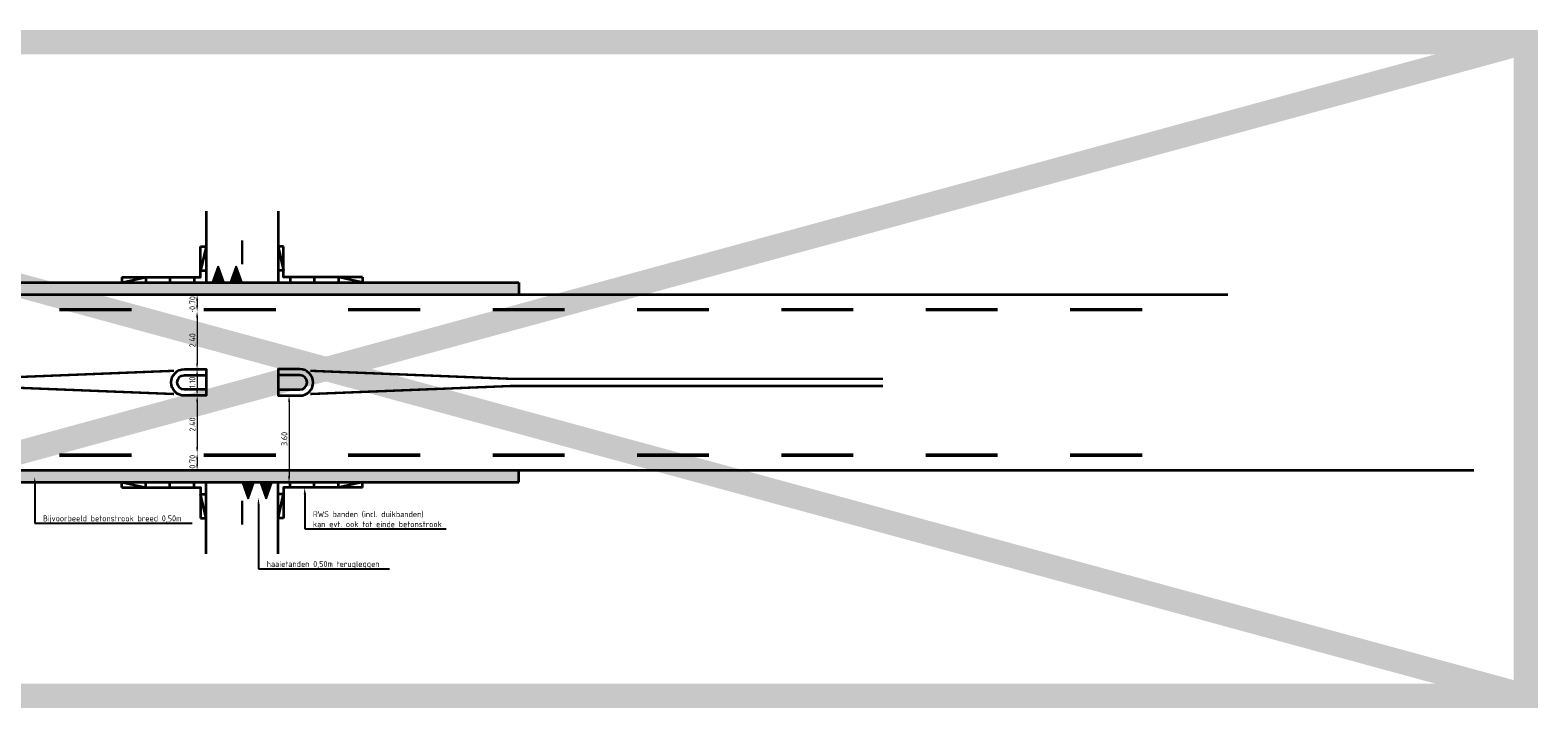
# Model space of a CAD drawing. Header units: metres. Extents: x -699 to 2316, y -1199 to 781.
# Tile 118 of 256: x -286 to -224, y -103 to -75. Entities that reach past the tile are written whole.
import ezdxf
from ezdxf import colors
from ezdxf.entities.mleader import LeaderData, LeaderLine
from ezdxf.math import Vec2, Vec3

# ---------------------------------------------------------------- set-up
doc = ezdxf.new("R2010")
doc.units = ezdxf.units.M
doc.header["$PDMODE"] = 1
doc.linetypes.add('VW-3-3_STREEP', pattern=[6, 3, -3])
doc.linetypes.add('VW-9-3_STREEP', pattern=[12, 9, -3])
for name, color, linetype, lineweight in [('N-WE-VH-KANTVERHARDING-G', 210, 'Continuous', 35), ('N-WE-VH-VERHARDING_BETON-A-100', 252, 'Continuous', 18), ('N-WE-VW-MARKERING_DWARS_DRIEHOEK_5070-G', 7, 'VW-HAAIETAND70-L-N', 35), ('N-WE-VW-MARKERING_LANGS_STREEP_33-G', 7, 'VW-3-3_STREEP', 13), ('N-WE-VW-MARKERING_LANGS_STREEP_93-G', 7, 'VW-9-3_STREEP', 13), ('N-WE-VW-MARKERING_LANGS_STREEP_DOORGETROKKEN_010-G', 7, 'Continuous', 13), ('X-XX-AL-M', 7, 'Continuous', 18), ('X-XX-AL-T25', 7, 'Continuous', 25)]:
    doc.layers.add(name, color=color, linetype=linetype, lineweight=lineweight)
doc.layers.add('to-xx-view', color=1, linetype='Continuous', lineweight=25, plot=False)
doc.styles.add('NLCS-ISO-M100-T25', font='NLCS-ISO.ttf', dxfattribs={"height": 0.25})
doc.linetypes.add('VW-HAAIETAND70-L-N', pattern='A,0,-0.5,[149,NLCS.SHX,S=1,R=0,X=-0.625,Y=0],-0.5', length=1)
doc.dimstyles.new('NLCS-M100-T25-PIJL_A_L2_H1', dxfattribs={"dimscale": 0.1, "dimtxt": 2.5, "dimasz": 2.5, "dimexe": 2, "dimexo": 2, "dimgap": 0.7, "dimtad": 1, "dimzin": 0, "dimdsep": 46, "dimtxsty": 'NLCS-ISO-M100-T25', "dimcen": 0, "dimdle": 2, "dimclrd": 256, "dimclre": 256, "dimclrt": 256, "dimadec": 1, "dimazin": 0, "dimtfac": 1, "dimtdec": 3, "dimtofl": 0, "dimtmove": 0, "dimatfit": 3, "dimfxl": 2, "dimtfillclr": 256, "dimtolj": 1, "dimtzin": 0, "dimlwd": -1, "dimlwe": -1, "dimarcsym": 0})
pattern_1 = [(45, (0.1, 0.1), (0, 0.42426407), [0.01414214, -0.20506097, 0, -0.20506097]), (45, (0.1231, 0.09043), (0, 0.42426407), [0.01414214, -0.20506097, 0, -0.20506097]), (337.5, (0.11, 0.11), (-2e-10, -0.42426407), [0.025, -0.14985883, 0, -0.1495883]), (337.5, (0.1, 0.1), (-2e-10, -0.42426407), [0.025, -0.14985883, 0, -0.1495883]), (60, (0, 0), (-0.2, 0.34641016), [0.01875, -0.190625, 0, -0.190625]), (120, (0, 0), (-0.4, 8e-10), [0.01875, -0.190625, 0, -0.190625]), (0, (-0.00938, 0.01624), (0.2, 0.34641016), [0.01875, -0.190625, 0, -0.190625])]

# ---------------------------------------------------------------- blocks, each defined once
blk = doc.blocks.new('*D1565')
at = {"layer": 'Defpoints', "color": 0, "transparency": 16777216}
for p in [(-279.407, -86.226), (-279.409, -88.627), (-279.409, -88.627)]:
    blk.add_point(p, dxfattribs=at)
at = {"layer": 'X-XX-AL-M', "transparency": 16777216}
for p, q in [((-279.607, -86.226), (-279.609, -86.226)), ((-279.409, -86.476), (-279.409, -88.377))]:
    blk.add_line(p, q, dxfattribs=at)
for points in [[(-279.45, -86.476), (-279.367, -86.476), (-279.409, -86.226)], [(-279.45, -88.377), (-279.367, -88.377), (-279.409, -88.627)]]:
    blk.add_solid(points, dxfattribs=at)
at = {"layer": 'X-XX-AL-M', "transparency": 16777216, "insert": (-279.604, -87.426), "char_height": 0.25, "attachment_point": 5, "rotation": 90, "style": 'NLCS-ISO-M100-T25'}
blk.add_mtext('\\A1;2.40', dxfattribs=at)
blk = doc.blocks.new('*D1566')
at = {"layer": 'Defpoints', "color": 0, "transparency": 16777216}
for p in [(-279.409, -88.627), (-279.409, -89.727), (-279.407, -89.727)]:
    blk.add_point(p, dxfattribs=at)
at = {"layer": 'X-XX-AL-M', "transparency": 16777216}
for p, q in [((-279.409, -88.877), (-279.409, -89.477)), ((-279.607, -89.727), (-279.609, -89.727))]:
    blk.add_line(p, q, dxfattribs=at)
for points in [[(-279.45, -88.877), (-279.367, -88.877), (-279.409, -88.627)], [(-279.45, -89.477), (-279.367, -89.477), (-279.409, -89.727)]]:
    blk.add_solid(points, dxfattribs=at)
at = {"layer": 'X-XX-AL-M', "transparency": 16777216, "insert": (-279.604, -89.177), "char_height": 0.25, "attachment_point": 5, "rotation": 90, "style": 'NLCS-ISO-M100-T25'}
blk.add_mtext('\\A1;1.10', dxfattribs=at)
blk = doc.blocks.new('*D1567')
at = {"layer": 'Defpoints', "color": 0, "transparency": 16777216}
for p in [(-279.407, -89.727), (-279.407, -92.127), (-279.407, -92.127)]:
    blk.add_point(p, dxfattribs=at)
at = {"layer": 'X-XX-AL-M', "transparency": 16777216}
blk.add_line((-279.407, -89.977), (-279.407, -91.877), dxfattribs=at)
for points in [[(-279.449, -89.977), (-279.365, -89.977), (-279.407, -89.727)], [(-279.449, -91.877), (-279.365, -91.877), (-279.407, -92.127)]]:
    blk.add_solid(points, dxfattribs=at)
at = {"layer": 'X-XX-AL-M', "transparency": 16777216, "insert": (-279.602, -90.927), "char_height": 0.25, "attachment_point": 5, "rotation": 90, "style": 'NLCS-ISO-M100-T25'}
blk.add_mtext('\\A1;2.40', dxfattribs=at)
blk = doc.blocks.new('*D1568')
at = {"layer": 'Defpoints', "color": 0, "transparency": 16777216}
for p in [(-279.407, -92.127), (-279.407, -92.827), (-279.407, -92.827)]:
    blk.add_point(p, dxfattribs=at)
at = {"layer": 'X-XX-AL-M', "transparency": 16777216}
blk.add_line((-279.407, -92.377), (-279.407, -92.577), dxfattribs=at)
for points in [[(-279.449, -92.377), (-279.365, -92.377), (-279.407, -92.127)], [(-279.449, -92.577), (-279.365, -92.577), (-279.407, -92.827)]]:
    blk.add_solid(points, dxfattribs=at)
at = {"layer": 'X-XX-AL-M', "transparency": 16777216, "insert": (-279.602, -92.477), "char_height": 0.25, "attachment_point": 5, "rotation": 90, "style": 'NLCS-ISO-M100-T25'}
blk.add_mtext('\\A1;0.70', dxfattribs=at)
blk = doc.blocks.new('*D1564')
at = {"layer": 'Defpoints', "color": 0, "transparency": 16777216}
for p in [(-279.407, -85.527), (-279.407, -86.226), (-279.407, -86.226)]:
    blk.add_point(p, dxfattribs=at)
at = {"layer": 'X-XX-AL-M', "transparency": 16777216}
blk.add_line((-279.407, -85.777), (-279.407, -85.976), dxfattribs=at)
for points in [[(-279.449, -85.777), (-279.365, -85.777), (-279.407, -85.527)], [(-279.449, -85.976), (-279.365, -85.976), (-279.407, -86.226)]]:
    blk.add_solid(points, dxfattribs=at)
at = {"layer": 'X-XX-AL-M', "transparency": 16777216, "insert": (-279.602, -85.876), "char_height": 0.25, "attachment_point": 5, "rotation": 90, "style": 'NLCS-ISO-M100-T25'}
blk.add_mtext('\\A1;0.70', dxfattribs=at)
blk = doc.blocks.new('Haai70')
at = {"linetype": 'Continuous', "lineweight": 5}
blk.add_hatch(color=256, dxfattribs=at).paths.add_polyline_path([(-0.25, 0), (0.25, 0), (0, -0.7)])
blk.add_lwpolyline([(-0.25, 0), (0.25, 0), (0, -0.7)], close=True, dxfattribs=at)
blk = doc.blocks.new('*D1569')
at = {"layer": 'Defpoints', "color": 0, "transparency": 16777216}
for p in [(-275.588, -89.727), (-275.588, -93.327), (-275.588, -93.327)]:
    blk.add_point(p, dxfattribs=at)
at = {"layer": 'X-XX-AL-M', "transparency": 16777216}
blk.add_line((-275.588, -89.977), (-275.588, -93.077), dxfattribs=at)
for points in [[(-275.629, -89.977), (-275.546, -89.977), (-275.588, -89.727)], [(-275.629, -93.077), (-275.546, -93.077), (-275.588, -93.327)]]:
    blk.add_solid(points, dxfattribs=at)
at = {"layer": 'X-XX-AL-M', "transparency": 16777216, "insert": (-275.783, -91.527), "char_height": 0.25, "attachment_point": 5, "rotation": 90, "style": 'NLCS-ISO-M100-T25'}
blk.add_mtext('\\A1;3.60', dxfattribs=at)

msp = doc.modelspace()

# ---------------------------------------------------------------- hatches: boundary and pattern name
at = {"layer": 'N-WE-VH-VERHARDING_BETON-A-100'}
h = msp.add_hatch(dxfattribs=at)
h.set_pattern_fill('AVH-BETON', color=8, scale=0.1, pattern_type=2)
h.set_pattern_definition(pattern_1)
h.paths.add_polyline_path([(-266.0377, -85.5267), (-289.0377, -85.5267), (-289.0377, -85.0267), (-266.0377, -85.0267)])
h = msp.add_hatch(dxfattribs=at)
h.set_pattern_fill('AVH-BETON', color=8, scale=0.1, pattern_type=2)
h.set_pattern_definition(pattern_1)
h.paths.add_polyline_path([(-266.0377, -92.8267), (-289.0377, -92.8267), (-289.0377, -93.3267), (-266.0377, -93.3267)])

# ---------------------------------------------------------------- linework, layer by layer
at = {"layer": 'N-WE-VH-KANTVERHARDING-G'}
for p, q in [((-279.0377, -82.0508), (-279.0377, -85.0267)), ((-276.0377, -82.0508), (-276.0377, -85.0267)), ((-279.2627, -83.5267), (-279.0377, -83.5267)), ((-279.0377, -83.5388), (-279.2627, -84.5267)), ((-275.8127, -83.5267), (-276.0377, -83.5267)), ((-276.0377, -83.5388), (-275.8127, -84.5267)), ((-279.2627, -84.5267), (-279.0377, -84.5267)), ((-275.8127, -84.5267), (-276.0377, -84.5267)), ((-289.0377, -85.0267), (-266.0377, -85.0267)), ((-282.5377, -84.8017), (-282.5377, -85.0267)), ((-282.5377, -85.0267), (-281.5377, -84.8017)), ((-281.5377, -84.8017), (-281.5377, -85.0267)), ((-280.5377, -84.8017), (-280.5377, -85.0267)), ((-279.5377, -84.8017), (-279.5377, -85.0267)), ((-275.5377, -84.8017), (-275.5377, -85.0267)), ((-274.5377, -84.8017), (-274.5377, -85.0267)), ((-273.5377, -84.8017), (-273.5377, -85.0267)), ((-272.5377, -85.0267), (-273.5377, -84.8017)), ((-272.5377, -84.8017), (-272.5377, -85.0267)), ((-266.0377, -85.0267), (-266.0377, -85.5267)), ((-320.0553, -85.5267), (-236.5754, -85.5267)), ((-320.0553, -92.8267), (-236.5754, -92.8267)), ((-309.8299, -92.8267), (-226.3501, -92.8267)), ((-289.0377, -93.3267), (-266.0377, -93.3267)), ((-282.5377, -93.5517), (-282.5377, -93.3267)), ((-282.5377, -93.3267), (-281.5377, -93.5517)), ((-281.5377, -93.5517), (-281.5377, -93.3267)), ((-280.5377, -93.5517), (-280.5377, -93.3267)), ((-279.5377, -93.5517), (-279.5377, -93.3267)), ((-279.0377, -96.3025), (-279.0377, -93.3267)), ((-276.0377, -96.3025), (-276.0377, -93.3267)), ((-275.5377, -93.5517), (-275.5377, -93.3267)), ((-274.5377, -93.5517), (-274.5377, -93.3267)), ((-273.5377, -93.5517), (-273.5377, -93.3267)), ((-272.5377, -93.3267), (-273.5377, -93.5517)), ((-272.5377, -93.5517), (-272.5377, -93.3267)), ((-266.0377, -93.3267), (-266.0377, -92.8267)), ((-279.2627, -93.8267), (-279.0377, -93.8267)), ((-279.0377, -94.8146), (-279.2627, -93.8267)), ((-275.8127, -93.8267), (-276.0377, -93.8267)), ((-276.0377, -94.8146), (-275.8127, -93.8267)), ((-279.2627, -94.8267), (-279.0377, -94.8267)), ((-275.8127, -94.8267), (-276.0377, -94.8267))]:
    msp.add_line(p, q, dxfattribs=at)
at = {"layer": 'N-WE-VH-KANTVERHARDING-G', "flags": 128}
for points in [[(-282.5377, -84.8017), (-279.2627, -84.8017), (-279.2627, -83.5267)], [(-272.5377, -84.8017), (-275.8127, -84.8017), (-275.8127, -83.5267)], [(-282.5377, -93.5517), (-279.2627, -93.5517), (-279.2627, -94.8267)], [(-272.5377, -93.5517), (-275.8127, -93.5517), (-275.8127, -94.8267)]]:
    msp.add_lwpolyline(points, dxfattribs=at)
at = {"layer": 'N-WE-VH-KANTVERHARDING-G'}
for points in [[(-279.9377, -88.6267), (-279.0377, -88.6267), (-279.0377, -89.7267), (-279.9377, -89.7267, -1)], [(-279.9377, -88.8767), (-279.0377, -88.8767), (-279.0377, -89.4767), (-279.9377, -89.4767, -1)], [(-275.1377, -88.6267), (-276.0377, -88.6267), (-276.0377, -89.7267), (-275.1377, -89.7267, 1)], [(-275.1377, -88.8767), (-276.0377, -88.8767), (-276.0377, -89.4767), (-275.1377, -89.4767, 1)]]:
    msp.add_lwpolyline(points, format="xyb", close=True, dxfattribs=at)
at = {"layer": 'N-WE-VW-MARKERING_LANGS_STREEP_33-G', "color": 252, "linetype": 'Continuous', "const_width": 0.15}
for points in [[(-285.1323, -86.1513), (-282.1323, -86.1513)], [(-279.1323, -86.1513), (-276.1323, -86.1513)], [(-273.1323, -86.1513), (-270.1323, -86.1513)], [(-267.1323, -86.1513), (-264.1323, -86.1513)], [(-261.1323, -86.1513), (-258.1323, -86.1513)], [(-255.1323, -86.1513), (-252.1323, -86.1513)], [(-249.1323, -86.1513), (-246.1323, -86.1513)], [(-243.1323, -86.1513), (-240.1323, -86.1513)], [(-285.1323, -92.2021), (-282.1323, -92.2021)], [(-279.1323, -92.2021), (-276.1323, -92.2021)], [(-273.1323, -92.2021), (-270.1323, -92.2021)], [(-267.1323, -92.2021), (-264.1323, -92.2021)], [(-261.1323, -92.2021), (-258.1323, -92.2021)], [(-255.1323, -92.2021), (-252.1323, -92.2021)], [(-249.1323, -92.2021), (-246.1323, -92.2021)], [(-243.1323, -92.2021), (-240.1323, -92.2021)]]:
    msp.add_lwpolyline(points, dxfattribs=at)
at = {"layer": 'N-WE-VW-MARKERING_LANGS_STREEP_93-G', "color": 252, "linetype": 'Continuous', "const_width": 0.1}
for points in [[(-280.3678, -88.6939), (-288.6867, -89.0267), (-304.1747, -89.0267)], [(-274.7075, -88.6939), (-266.3887, -89.0267), (-250.9006, -89.0267)], [(-280.3678, -89.6594), (-288.6867, -89.3267), (-304.1747, -89.3267)], [(-274.7075, -89.6594), (-266.3887, -89.3267), (-250.9006, -89.3267)]]:
    msp.add_lwpolyline(points, dxfattribs=at)
at = {"layer": 'N-WE-VW-MARKERING_LANGS_STREEP_DOORGETROKKEN_010-G', "const_width": 0.1}
for points in [[(-277.5377, -83.2642), (-277.5377, -84.2642)], [(-277.5377, -95.0892), (-277.5377, -94.0892)]]:
    msp.add_lwpolyline(points, dxfattribs=at)
at = {"layer": 'to-xx-view', "const_width": 1}
msp.add_lwpolyline([(-323.9091, -75.0296), (-224.1899, -75.0296), (-224.1899, -102.2088), (-323.9091, -102.2088)], close=True, dxfattribs=at)
for points in [[(-224.1899, -75.0296), (-323.9091, -102.2088)], [(-323.9091, -75.0296), (-224.1899, -102.2088)]]:
    msp.add_lwpolyline(points, dxfattribs=at)

# ---------------------------------------------------------------- block references
at = {"layer": 'N-WE-VW-MARKERING_DWARS_DRIEHOEK_5070-G', "rotation": 180}
for p in [(-278.5377, -85.0267), (-277.7877, -85.0267)]:
    msp.add_blockref('Haai70', p, dxfattribs=at)
at = {"layer": 'N-WE-VW-MARKERING_DWARS_DRIEHOEK_5070-G'}
for p in [(-277.2877, -93.3267), (-276.5377, -93.3267)]:
    msp.add_blockref('Haai70', p, dxfattribs=at)

# ---------------------------------------------------------------- dimensions: what is measured, and where the dimension line sits
at = {"layer": 'X-XX-AL-M'}
for base, p1, p2, picture, middle in [((-279.4069, -86.2263), (-279.4069, -85.5267), (-279.4069, -86.2263), '*D1564', (-279.6019, -85.8765)), ((-279.4086, -88.6267), (-279.4069, -86.2263), (-279.4086, -88.6267), '*D1565', (-279.6036, -87.4265)), ((-279.4086, -89.7267), (-279.4086, -88.6267), (-279.4069, -89.7267), '*D1566', (-279.6036, -89.1767)), ((-279.4069, -92.1271), (-279.4069, -89.7267), (-279.4069, -92.1271), '*D1567', (-279.6019, -90.9269)), ((-279.4069, -92.8267), (-279.4069, -92.1271), (-279.4069, -92.8267), '*D1568', (-279.6019, -92.4769))]:
    dim = msp.add_linear_dim(base=base, p1=p1, p2=p2, angle=90, dimstyle='NLCS-M100-T25-PIJL_A_L2_H1', dxfattribs=at)
    dim.commit()
    dim.dimension.update_dxf_attribs({"geometry": picture, "text_midpoint": middle})
dim = msp.add_aligned_dim(p1=(-275.5877, -89.7267), p2=(-275.5877, -93.3267), distance=0, dimstyle='NLCS-M100-T25-PIJL_A_L2_H1', dxfattribs=at)
dim.commit()
dim.dimension.update_dxf_attribs({"geometry": '*D1569', "text_midpoint": (-275.7827, -91.5267)})

# ---------------------------------------------------------------- leaders
at = {"layer": 'X-XX-AL-T25'}
ml = msp.add_multileader_mtext('Standard', dxfattribs=at)
ml.set_content('Bijvoorbeeld betonstrook breed 0,50m', color=256, style='NLCS-ISO-M100-T25')
ml.set_leader_properties(color=256, linetype='ByLayer', lineweight=-1)
ml.build(insert=Vec2(0, 0))
ml.multileader.update_dxf_attribs({"text_left_attachment_type": 5, "text_right_attachment_type": 5, "dogleg_length": 0.25, "arrow_head_size": 0.25})
ctx = ml.context
ctx.base_point, ctx.char_height, ctx.arrow_head_size, ctx.landing_gap_size, ctx.plane_origin = Vec3(-285.907, -95.0314), 0.25, 0.25, 0.09, Vec3(-2.6549, 0.2199)
ctx.left_attachment, ctx.right_attachment = 5, 5
notes = []
notes.append((ctx, [(0, (1, 1, 0), (-286.157, -95.0314), (1, 0), 0.25, [(0, [(-286.157, -93.1068)], 0, [])])]))
ctx.mtext.insert, ctx.mtext.flow_direction = Vec3(-285.817, -94.7064), 5
ml = msp.add_multileader_mtext('Standard', dxfattribs=at)
ml.set_content('RWS banden (incl. duikbanden)\\Pkan evt. ook tot einde betonstrook', color=256, style='NLCS-ISO-M100-T25')
ml.set_leader_properties(color=256, linetype='ByLayer', lineweight=-1)
ml.build(insert=Vec2(0, 0))
ml.multileader.update_dxf_attribs({"text_left_attachment_type": 5, "text_right_attachment_type": 5, "dogleg_length": 0.25, "arrow_head_size": 0.25})
ctx = ml.context
ctx.base_point, ctx.char_height, ctx.arrow_head_size, ctx.landing_gap_size, ctx.plane_origin = Vec3(-274.6869, -95.2712), 0.25, 0.25, 0.09, Vec3(8.5652, 0.9965)
ctx.left_attachment, ctx.right_attachment = 5, 5
notes.append((ctx, [(0, (1, 1, 0), (-274.9369, -95.2712), (1, 0), 0.25, [(0, [(-274.9369, -93.5517)], 0, [])])]))
ctx.mtext.insert, ctx.mtext.flow_direction = Vec3(-274.5969, -94.5295), 5
ml = msp.add_multileader_mtext('Standard', dxfattribs=at)
ml.set_content('haaietanden 0,50m terugleggen', color=256, style='NLCS-ISO-M100-T25')
ml.set_leader_properties(color=256, linetype='ByLayer', lineweight=-1)
ml.build(insert=Vec2(0, 0))
ml.multileader.update_dxf_attribs({"text_left_attachment_type": 5, "text_right_attachment_type": 5, "dogleg_length": 0.25, "arrow_head_size": 0.25})
ctx = ml.context
ctx.base_point, ctx.char_height, ctx.arrow_head_size, ctx.landing_gap_size, ctx.plane_origin = Vec3(-276.6076, -96.9274), 0.25, 0.25, 0.09, Vec3(6.6445, -0.6597)
ctx.left_attachment, ctx.right_attachment = 5, 5
notes.append((ctx, [(0, (1, 1, 0), (-276.8576, -96.9274), (1, 0), 0.25, [(0, [(-276.8576, -93.9864)], 0, [])])]))
ctx.mtext.insert, ctx.mtext.flow_direction = Vec3(-276.5176, -96.6024), 5
for ctx, leaders in notes:
    for number, flags, end, landing, length, lines in leaders:
        leader = LeaderData()
        leader.index, (leader.has_last_leader_line, leader.has_dogleg_vector, leader.attachment_direction) = number, flags
        leader.last_leader_point, leader.dogleg_vector, leader.dogleg_length = Vec3(end), Vec3(landing), length
        for number, points, colour, breaks in lines:
            line = LeaderLine()
            line.index, line.vertices, line.color, line.breaks = number, Vec3.list(points), colors.encode_raw_color(colour), breaks
            leader.lines.append(line)
        ctx.leaders.append(leader)

doc.saveas('drawing.dxf')
